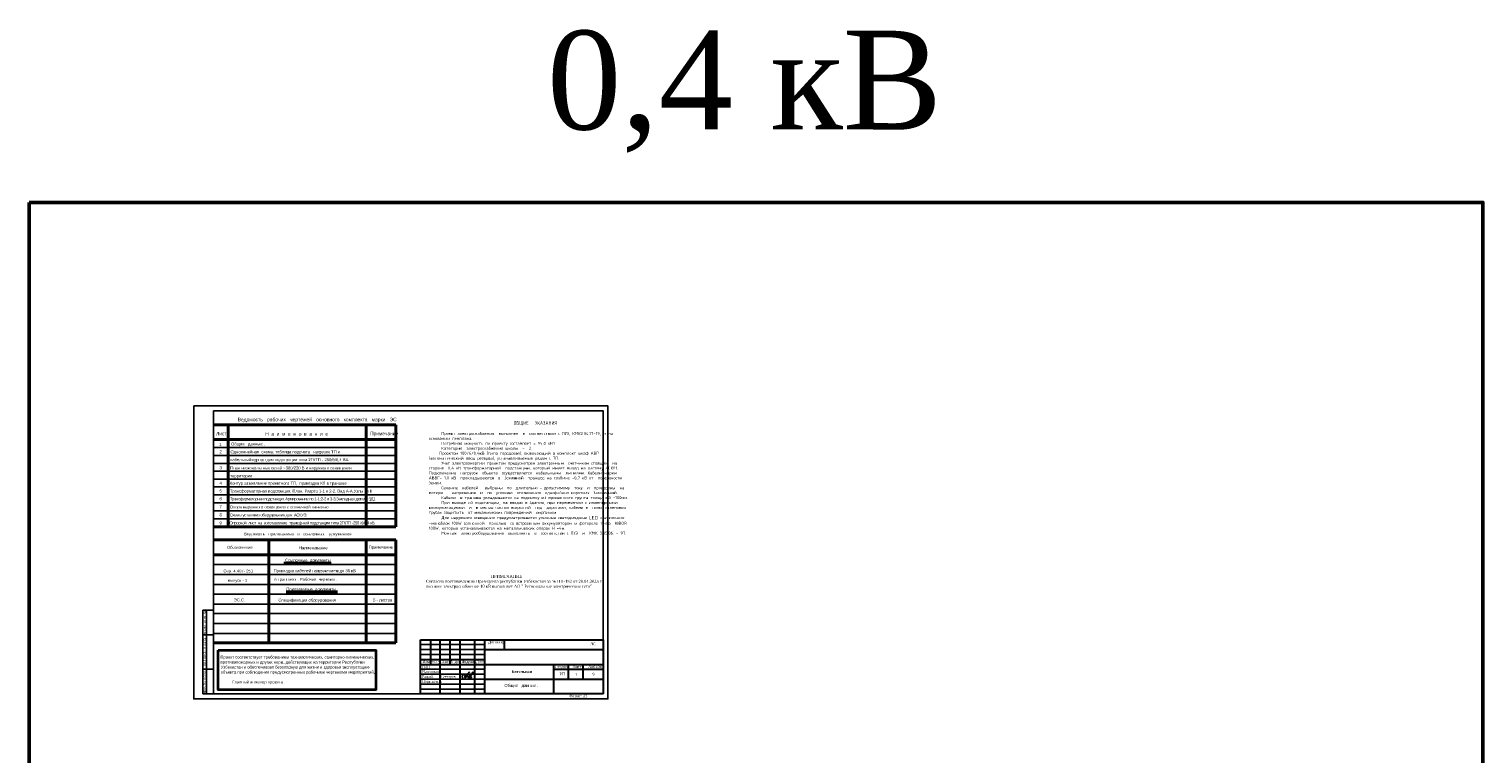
# Model space of a CAD drawing. Extents: x 352696 to 405256, y 4162769 to 4241487.
# Tile 148 of 148: x 403781 to 405256, y 4240752 to 4241487. Entities that reach past the tile are written whole.
import ezdxf

# ---------------------------------------------------------------- set-up
doc = ezdxf.new("R2010")
doc.units = 0
doc.header["$LTSCALE"] = 0.5
doc.header["$MEASUREMENT"] = 0
for name, color, linetype, lineweight in [('cтена', 1, 'Continuous', 40), ('окна', 250, 'Continuous', 15), ('РАЗМЕРЫ ВНУТР', 7, 'Continuous', 25), ('Рамка', 7, 'Continuous', 25), ('ТЕКСТ', 7, 'Continuous', 30)]:
    doc.layers.add(name, color=color, linetype=linetype, lineweight=lineweight)
doc.layers.add('Прект', color=7, linetype='Continuous', true_color=0x000000)
doc.styles.add('seviyorum', font='times.ttf')
doc.styles.add('stile1', font='times.ttf')
doc.styles.add('TIEMS', font='times.ttf')
doc.styles.add('Times New Roman', font='times.ttf')
doc.styles.add('АРИАЛ', font='arial.ttf', dxfattribs={"height": 300})
doc.styles.add('текст350', font='arial.ttf', dxfattribs={"width": 0.8, "height": 350})

# ---------------------------------------------------------------- blocks, each defined once
blk = doc.blocks.new('Имзо')
at = {"color": 5}
blk.add_open_spline([(1171.1, 1083.9), (1171.2, 1084.1), (1171.2, 1084.3), (1170.9, 1084.6), (1170.5, 1084.8), (1170, 1084.4), (1169.4, 1084), (1168.9, 1083.3), (1168.1, 1082.4), (1167.2, 1081.3), (1166.1, 1079.7), (1164.9, 1077.9), (1163.7, 1075.8), (1162.2, 1073.6), (1160.9, 1071.5), (1159.5, 1069.1), (1158.1, 1066.7), (1156.8, 1064.1), (1155.5, 1062), (1154.4, 1060.3), (1153.3, 1058.9), (1152.5, 1057.8), (1151.5, 1057.3), (1150.4, 1057.7), (1149.1, 1058.8), (1147.3, 1060.2), (1146.3, 1062.1), (1145.1, 1063.8), (1144.4, 1065.1), (1143.9, 1066.4), (1143.4, 1067.5), (1143.4, 1069.2), (1144.4, 1070.8), (1145.6, 1072.3), (1147, 1073.4), (1148.5, 1074.4), (1150.2, 1075.5), (1151.8, 1076.3), (1153.2, 1076.9), (1153.9, 1077.2), (1154.8, 1077.4), (1155.4, 1076.4), (1155.4, 1075.6), (1155.3, 1074.7), (1155.2, 1073.5), (1154.8, 1072.1), (1154.5, 1070.8), (1154.1, 1069.8), (1153.8, 1068.6), (1153.4, 1067.6), (1153.1, 1066.6), (1152.8, 1065.8), (1152.9, 1064.8), (1153.9, 1064.1), (1155.1, 1064.5), (1156.3, 1064.9), (1157.5, 1065.6), (1158.3, 1066.3), (1159, 1067), (1159.2, 1067.8), (1159.3, 1068.5), (1158.7, 1069.2), (1157.7, 1068.8), (1157, 1068.2), (1156.6, 1067.4), (1156.3, 1066.7), (1156.1, 1065.9), (1156.9, 1065.2), (1158.1, 1066), (1159.3, 1066.6), (1160.5, 1067.4), (1161.2, 1068.1), (1161.7, 1068.6), (1161.7, 1069), (1161.6, 1069.4), (1161.2, 1069.4), (1160.8, 1069.3), (1160.5, 1068.8), (1160.2, 1068.4), (1159.9, 1067.9), (1159.9, 1067.3), (1159.8, 1066.8), (1160.2, 1066.3), (1160.9, 1066.5), (1161.7, 1066.8), (1162.8, 1067.4), (1163.8, 1068), (1164.5, 1068.6), (1164.9, 1069), (1165.2, 1069.3), (1164.9, 1069.8), (1164.5, 1069.7), (1164.1, 1069.4), (1164, 1069.1), (1163.6, 1068.6), (1163.8, 1067.5), (1165.2, 1067.8), (1166, 1068.3), (1166.7, 1068.6), (1167.2, 1068.9), (1167.7, 1069.2), (1168, 1069.5), (1168.3, 1069.7), (1168.3, 1070.1), (1168.1, 1070.4), (1167.6, 1070.6), (1167.2, 1070.2), (1167, 1069.7), (1166.9, 1069.2), (1167.1, 1068.6), (1167.7, 1068.4), (1168.3, 1068.5), (1168.8, 1068.7), (1169.2, 1069), (1169.8, 1069.2), (1170.3, 1069.6), (1170.8, 1069.8), (1171.1, 1070.2), (1171.5, 1070.4), (1171.5, 1070.8), (1171.6, 1071.3), (1171, 1071.2), (1170.8, 1070.8), (1170.3, 1070.4), (1170.1, 1069.9), (1170, 1069.4), (1170.1, 1069.1), (1170.4, 1068.8), (1170.9, 1068.9), (1171.4, 1069.2), (1172.1, 1069.5), (1172.7, 1069.9), (1173.5, 1070.2), (1174.2, 1070.6), (1175, 1071), (1176.1, 1071.6), (1177.5, 1072.4), (1178.7, 1073.5), (1180, 1074.6), (1181.1, 1075.7), (1182.2, 1076.9), (1183, 1078.1), (1184, 1079.1), (1184.6, 1080.1), (1185.3, 1081.3), (1185.3, 1082.5), (1185.4, 1083.6), (1185.2, 1084.5), (1184.5, 1084.9), (1183.7, 1084.7), (1183.2, 1084), (1182.6, 1083), (1182, 1081.8), (1181.1, 1080.2), (1180.3, 1078.4), (1179.3, 1076.7), (1178.6, 1075.2), (1177.8, 1074), (1177, 1073), (1176.5, 1071.9), (1175.7, 1071.1), (1175.2, 1070.1), (1174.6, 1069.3), (1173.8, 1068.2), (1173.2, 1067), (1172.6, 1066.1), (1172.2, 1065.5), (1171.8, 1065), (1171.3, 1064.4), (1171, 1063.6), (1170.4, 1062.8), (1169.9, 1062), (1169.4, 1061.2), (1169, 1060.6), (1168.7, 1060.2), (1168.3, 1059.8), (1167.8, 1060.3), (1167.6, 1061), (1167.7, 1061.9), (1167.8, 1062.9), (1168.1, 1063.8), (1168.6, 1064.7), (1169, 1065.6), (1169.5, 1066.4), (1170.3, 1067), (1170.9, 1067.6), (1171.7, 1067.9), (1172.5, 1068.2), (1173.2, 1068.2), (1174, 1068), (1174, 1067.2), (1174, 1066.5), (1173.6, 1065.8), (1173.2, 1065.3), (1172.9, 1064.8), (1172.5, 1064.4), (1172.1, 1064.1), (1171.6, 1063.8), (1171.6, 1064.9), (1172.4, 1065.2), (1172.9, 1065.9), (1173.4, 1066.3), (1173.8, 1066.7), (1174.4, 1067.2), (1175.1, 1067.7), (1175.9, 1068), (1176.5, 1068.3), (1177.2, 1068.5), (1177.6, 1068.1), (1177.8, 1067.8), (1178, 1067.3), (1177.7, 1066.8), (1177.4, 1066.2), (1177.1, 1065.6), (1176.7, 1065.1), (1176.3, 1064.7), (1176.1, 1064.3), (1175.7, 1064.1), (1175.3, 1063.4), (1176.4, 1064.2), (1176.9, 1064.6), (1177.7, 1065), (1178.1, 1065.5), (1178.6, 1065.7), (1179, 1065.9), (1179.4, 1066.1), (1179.6, 1065.6), (1179.4, 1065.3), (1179.2, 1064.9), (1178.9, 1064.5), (1178.3, 1064), (1177.8, 1063.3), (1177.1, 1062.3), (1176.3, 1061.5), (1175.7, 1060.6), (1175.1, 1059.9), (1174.6, 1059.1), (1174, 1058.6), (1173.8, 1058.2), (1173.8, 1058.2)], degree=3, knots=[0, 0, 0, 0, 0.513448, 0.778442, 1.104661, 1.704776, 2.452288, 3.45026, 4.324221, 5.947189, 7.813706, 10.086697, 12.416961, 15.084433, 18.013444, 19.930478, 23.226491, 26.538854, 28.582206, 30.510688, 32.78655, 33.889821, 34.643612, 35.656301, 37.257657, 39.781515, 42.375023, 43.560099, 45.9476, 46.941841, 47.767292, 49.564283, 51.675996, 53.262317, 55.2939, 56.95896, 58.79076, 61.326017, 62.413148, 63.084418, 63.878144, 64.720464, 66.023899, 66.222465, 67.487815, 69.680005, 70.444245, 71.673472, 72.848295, 74.105126, 74.94512, 75.912346, 76.736311, 77.698008, 79.003768, 80.281432, 81.605861, 82.813812, 83.664349, 84.504922, 85.074787, 85.799177, 86.742401, 87.819462, 88.673482, 89.415056, 90.21756, 90.733173, 92.042692, 93.77869, 95.204299, 96.256932, 96.685701, 97.162976, 97.450585, 97.80414, 98.243933, 98.660495, 99.209233, 99.913193, 100.436068, 100.907806, 101.32112, 101.958786, 102.795823, 104.16382, 105.540878, 106.28524, 106.753115, 107.246352, 107.575339, 108.017534, 108.471017, 108.807397, 109.213417, 110.179303, 111.257909, 112.601544, 113.10194, 113.790857, 114.31637, 114.690476, 115.029799, 115.380504, 115.694795, 116.157893, 116.641327, 117.21885, 117.657806, 118.307804, 118.946395, 119.406099, 119.996636, 120.533035, 121.049928, 121.752832, 122.362533, 122.775697, 123.14845, 123.551347, 123.960934, 124.293112, 124.810641, 125.428713, 126.106175, 126.437823, 126.833139, 127.128989, 127.632689, 128.194828, 128.976292, 129.709658, 130.603096, 131.404911, 132.114243, 133.326193, 135.129377, 136.959238, 138.347922, 140.082276, 141.639056, 143.243221, 144.25244, 145.980999, 146.768782, 148.214309, 149.370132, 150.185538, 150.858223, 151.610615, 152.421286, 153.496928, 154.941798, 156.653623, 158.748371, 161.045054, 162.367963, 163.886023, 165.324138, 166.052919, 167.666871, 168.409371, 169.617499, 170.688812, 172.289568, 173.638016, 173.929032, 174.60896, 175.395587, 176.326184, 177.139483, 178.342116, 179.136178, 179.881286, 180.559012, 180.797198, 181.344394, 182.130694, 183.09232, 183.924489, 185.11666, 186.029941, 186.98736, 188.004267, 188.880669, 189.776591, 190.640965, 191.418162, 192.300139, 192.836482, 193.572754, 194.359274, 195.059248, 195.645757, 196.275825, 196.836434, 197.393473, 197.744916, 198.313761, 199.39963, 200.284077, 200.888029, 201.308358, 202.088544, 203.10639, 203.833779, 204.650868, 205.260503, 205.631492, 206.120942, 206.589442, 207.122884, 207.8584, 208.550206, 209.164504, 209.697645, 210.169548, 210.617603, 210.967838, 211.831922, 212.736155, 213.508345, 214.127393, 214.694869, 215.099289, 215.513221, 215.820459, 216.227676, 216.640543, 217.201282, 217.755805, 218.854347, 219.841286, 221.395423, 222.281114, 223.091839, 224.118174, 225.015842, 225.33663, 225.33663, 225.33663, 225.33663], dxfattribs=at)
blk = doc.blocks.new('пыпвып')
at = {"color": 0, "lineweight": 30, "ltscale": 50}
for p, q in [((3576.1, 1026.2), (3576.1, 1081.2)), ((3576.1, 1081.2), (3761.1, 1081.2)), ((3596.1, 1026.2), (3596.1, 1081.2)), ((3616.1, 1026.2), (3616.1, 1081.2)), ((3631.1, 1026.2), (3631.1, 1081.2)), ((3641.1, 1026.2), (3641.1, 1081.2)), ((3661.1, 1071.3), (3661.1, 1081.2)), ((3761.1, 1081.2), (3761.1, 1026.2)), ((3576.1, 1061.2), (3641.1, 1061.2)), ((3576.1, 1056.2), (3641.1, 1056.2)), ((3711.1, 1051.2), (3761.1, 1051.2)), ((3761.1, 1026.2), (3576.1, 1026.2))]:
    blk.add_line(p, q, dxfattribs=at)
at = {"color": 0}
for p, q in [((3576.1, 1076.2), (3641.1, 1076.2)), ((3576.1, 1071.2), (3641.1, 1071.2)), ((3576.1, 1066.2), (3641.1, 1066.2)), ((3576.1, 1051.2), (3641.1, 1051.2)), ((3576.1, 1046.2), (3641.1, 1046.2)), ((3576.1, 1041.2), (3641.1, 1041.2)), ((3576.1, 1036.2), (3641.1, 1036.2)), ((3576.1, 1031.2), (3641.1, 1031.2))]:
    blk.add_line(p, q, dxfattribs=at)
at = {"color": 0, "lineweight": 30, "ltscale": 50}
for points in [[(3586.1, 1081.2), (3586.1, 1056.2)], [(3606.1, 1056.2), (3606.1, 1081.2)], [(3641.1, 1071.2), (3761.1, 1071.2)], [(3641.1, 1056.2), (3761.1, 1056.2)], [(3711.1, 1026.2), (3711.1, 1056.2)], [(3726.1, 1041.2), (3726.1, 1056.2)], [(3741.1, 1041.2), (3741.1, 1056.2)], [(3641.1, 1041.2), (3761.1, 1041.2)]]:
    blk.add_lwpolyline(points, dxfattribs=at)
at = {"xscale": 0.2663785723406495, "yscale": 0.2663785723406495, "zscale": 0.2663785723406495}
blk.add_blockref('Имзо', (3313.6, 759.4), dxfattribs=at)
at = {"color": 0, "style": 'seviyorum'}
for s, height, width, p in [('Договор', 3, 0.9, (3644.5, 1077.5)), ('ЭС', 3, 0.9, (3748.1, 1075.4)), ('Изм.', 2.7, 0.8, (3578.2, 1057.7)), ('Кол.уч', 2.7, 0.8, (3586.4, 1057.8)), ('Лист', 2.7, 0.9, (3597.6, 1057.7)), ('N.док', 2.7, 0.9, (3606.6, 1057.6)), ('Подпись', 2.7, 0.9, (3617.5, 1057.7)), ('Дата', 2.7, 0.9, (3632.4, 1057.8)), ('Стадия', 3, 0.9, (3712.1, 1052.4)), ('РП', 3, 0.9, (3717, 1045)), ('Лист', 3, 0.9, (3730.1, 1052.4)), ('Листов', 3, 0.9, (3746, 1052.6))]:
    blk.add_text(s, height=height, dxfattribs=dict(at, width=width)).set_placement(p)
at = {"color": 0, "lineweight": 30, "style": 'TIEMS', "width": 0.7}
for s, p in [('ГИП', (3577.5, 1052)), ('Нач.управ.', (3577.7, 1047.4)), ('Разраб.', (3577.7, 1042.4)), ('Норм.контр.', (3577.7, 1037.4))]:
    blk.add_text(s, height=3, dxfattribs=at).set_placement(p)
at = {"color": 0, "linetype": 'ByBlock', "insert": (3596.7, 1045.1), "char_height": 2.5, "width": 29.181, "attachment_point": 1, "style": 'Times New Roman'}
blk.add_mtext('Саттаров', dxfattribs=at)
at = {"layer": 'Прект', "color": 18, "lineweight": 80, "true_color": 0x000000, "insert": (3674.4, 1050.2, -366.3), "char_height": 2.8, "width": 69.65, "attachment_point": 2, "rotation": 0.0177, "line_spacing_factor": 0.941835, "style": 'seviyorum'}
blk.add_mtext('        {\\fTimes New Roman|b1|i0|c204|p18;\\C7;Котельная} ', dxfattribs=at)
blk = doc.blocks.new('*T104')
at = {"color": 0, "linetype": 'ByBlock', "lineweight": -2, "transparency": 16777216}
for p, q in [((0, 0), (0, 8500)), ((0, 8500), (1103, 8500)), ((403, 0), (403, 8500)), ((1103, 0), (1103, 8500)), ((0, 6000), (1103, 6000)), ((0, 2500), (1103, 2500)), ((0, 0), (1103, 0))]:
    blk.add_line(p, q, dxfattribs=at)
at = {"color": 0, "lineweight": 25, "transparency": 16777216, "char_height": 300, "attachment_point": 5, "rotation": 90}
for s, insert, width in [('{\\fTimes New Roman|b0|i0|c204|p18;взам. инв.№ }', (201.5, 7250), 2497), ('{\\fTimes New Roman|b0|i0|c204|p18;подпись и дата}', (201.5, 4250), 3497), ('{\\fTimes New Roman|b0|i0|c204|p18;инв.№ подл.}', (201.5, 1250), 2497)]:
    blk.add_mtext(s, dxfattribs=dict(at, insert=insert, width=width))
blk = doc.blocks.new('А3')
at = {"lineweight": 25}
for points in [[(-7137122, 3112128), (-7095122, 3112128), (-7095122, 3082428), (-7137122, 3082428)], [(-7135122, 3111628), (-7095622, 3111628), (-7095622, 3082928), (-7135122, 3082928)]]:
    blk.add_lwpolyline(points, close=True, dxfattribs=at)
blk.add_blockref('*T104', (-7136225, 3082928))
at = {"ltscale": 100, "insert": (-7098122, 3082678), "char_height": 250, "attachment_point": 5, "style": 'TIEMS'}
blk.add_mtext_dynamic_manual_height_columns('Формат А3', width=1841.86, gutter_width=1500, heights=[0], dxfattribs=at)

msp = doc.modelspace()

# ---------------------------------------------------------------- linework, layer by layer
at = {"color": 0}
for p, q in [((404153.1752, 4241062.6201), (403968.4528, 4241062.6201)), ((404153.1752, 4241054.6201), (403968.4528, 4241054.6201)), ((404153.1752, 4241046.6201), (403968.4528, 4241046.6201)), ((404153.1752, 4241038.6201), (403968.4528, 4241038.6201)), ((404153.1752, 4241030.6201), (403968.4528, 4241030.6201)), ((404153.1752, 4241022.7139), (403968.4528, 4241022.7139)), ((404153.1752, 4241014.7139), (403968.4528, 4241014.7139)), ((404153.1752, 4241006.5804), (403968.4528, 4241006.5804)), ((404153.1752, 4240998.447), (403968.4528, 4240998.447)), ((404153.1752, 4240990.3136), (403968.4528, 4240990.3136))]:
    msp.add_line(p, q, dxfattribs=at)
at = {"color": 1, "linetype": 'Continuous', "lineweight": 50}
msp.add_lwpolyline([(403781.3683, 4241311.0813), (405255.8558, 4241311.0813), (405255.8558, 4237335.0599), (403781.3683, 4237335.0599)], close=True, dxfattribs=at)
at = {"layer": 'cтена', "color": 0}
for p, q in [((404153.3705, 4240953.9415), (403968.489, 4240953.9415)), ((404153.3705, 4240864.5596), (403968.489, 4240864.5596))]:
    msp.add_line(p, q, dxfattribs=at)
at = {"layer": 'РАЗМЕРЫ ВНУТР', "color": 0, "linetype": 'Continuous', "lineweight": 40, "ltscale": 1.5, "transparency": 33554687}
for p, q in [((404039.6838, 4240945.2472), (404087.8957, 4240945.2472)), ((404042.0235, 4240916.4406), (404094.2455, 4240916.4406))]:
    msp.add_line(p, q, dxfattribs=at)
at = {"layer": 'Рамка', "lineweight": 35, "ltscale": 70}
msp.add_lwpolyline([(403973.0626, 4240857.1576), (404133.0626, 4240857.1576), (404133.0626, 4240817.1576), (403973.0626, 4240817.1576)], close=True, dxfattribs=at)
at = {"layer": 'ТЕКСТ', "color": 0, "linetype": 'ByBlock', "lineweight": 40}
for p, q in [((403968.4528, 4241085.6201), (404153.1752, 4241085.6201)), ((403983.1752, 4240982.1802), (403983.1752, 4241085.6201)), ((404123.1752, 4240982.1802), (404123.1752, 4241085.6201)), ((404153.1752, 4241085.6201), (404153.1752, 4240982.1802)), ((404153.1752, 4241070.6201), (403968.4528, 4241070.6201)), ((404153.1752, 4240982.1802), (403968.4528, 4240982.1802))]:
    msp.add_line(p, q, dxfattribs=at)
at = {"layer": 'ТЕКСТ', "color": 7, "linetype": 'ByBlock', "lineweight": 40}
for p, q in [((403968.489, 4240968.9415), (404153.3705, 4240968.9415)), ((404024.3981, 4240968.9415), (404024.3981, 4240864.5596)), ((404123.3069, 4240968.9415), (404123.3069, 4240864.5596)), ((404153.3705, 4240968.9415), (404153.3705, 4240864.5596))]:
    msp.add_line(p, q, dxfattribs=at)
at = {"layer": 'ТЕКСТ', "color": 7, "linetype": 'ByBlock', "lineweight": 25}
for p, q in [((404153.3705, 4240943.9415), (403968.489, 4240943.9415)), ((404153.3705, 4240933.9415), (403968.489, 4240933.9415)), ((404153.3705, 4240923.9415), (403968.489, 4240923.9415)), ((404153.3705, 4240913.9415), (403968.489, 4240913.9415)), ((404153.3705, 4240903.9415), (403968.489, 4240903.9415)), ((404153.3705, 4240894.2505), (403968.489, 4240894.2505)), ((404153.3705, 4240884.2505), (403968.489, 4240884.2505)), ((404153.3705, 4240874.2505), (403968.489, 4240874.2505))]:
    msp.add_line(p, q, dxfattribs=at)

# ---------------------------------------------------------------- block references
at = {"color": 0, "lineweight": 30, "ltscale": 30, "xscale": 0.01, "yscale": 0.01, "zscale": 0.01}
msp.add_blockref('А3', (475319.6754, 4209983.5801), dxfattribs=at)
at = {"lineweight": 30}
msp.add_blockref('пыпвып', (400602.3442, 4239786.6143), dxfattribs=at)

# ---------------------------------------------------------------- texts
at = {"color": 0, "style": 'текст350', "width": 0.8}
msp.add_text('Ведомость   рабочих   чертежей   основного   комплекта   марки   ЭС', height=3.6, dxfattribs=at).set_placement((403992.9013, 4241089.2595))
at = {"color": 0, "ltscale": 50, "style": 'текст350', "width": 0.8}
for s, p in [('Лист', (403971.0288, 4241075.0114)), ('Н  а  и  м  е  н  о  в  а  н  и  е', (404020.8535, 4241074.668)), ('Примечание', (404127.2959, 4241075.1417))]:
    msp.add_text(s, height=3.5, dxfattribs=at).set_placement(p)
at = {"lineweight": 30, "style": 'АРИАЛ'}
msp.add_text('Общие   данные .', height=3, dxfattribs=at).set_placement((404263.4934, 4240820.018))
at = {"color": 0, "lineweight": 30, "insert": (404186.8016, 4241089.3962), "char_height": 3.6, "width": 172.198614, "attachment_point": 1, "style": 'текст350'}
msp.add_mtext('{\\fISOCPEUR|b0|i0|c204|p34;                                       ОБЩИЕ   УКАЗАНИЯ \\H0.83333x;\\W1;\\C7; \\P\\P      Проект электроснабжения  выполнен  в  соответствии с ПУЭ, КМК2.04.17-19, и на основании генплана.\\P\\A1;      Потребная мощность по проекту составляет = 95,0 кВт  \\P\\pt165.6;      Категория  электроснабжения школы  -  2.\\A0;                                                      Проектом 100/6/0,4кВ (типа городская), включающий в комплект шкаф АВР (автоматический ввод резерва), устанавливаемые рядом с ТП.\\P      Учет электроэнергии проектом предусмотрен электронным  счетчиком стоящим  на стороне  0,4 кВ трансформаторной  подстанции, который имеет выход на систему АСКУЭ.     \\P\\ptz;\\A1;Подключение  нагрузок  объекта  осуществляется  кабельными  линиями. Кабели марки  АВВГ- 1,0 кВ  прокладываются  в  земляной  траншее на глубине -0,7 кВ от  поверхности  земли.\\P      Сечение  кабелей   выбраны  по  длительно - допустимому  току  и  проверены  на потерю    напряжения  и  по  условию  отключения  однофазных коротких  замыканий.   \\P      Кабели  в траншее укладываются на подсыпку из просеянного грунта толщиной -100мм.\\P      При выходе из подстанции, на вводах в здания, при пересечении с инженерными коммуникациями  и  в местах частых вскрытий  под  дорогами, кабели в  полиэтиленовых трубах защитить  от механических повреждений  кирпичом. \\P      Для наружного освещения предусматриваются уличные светодиодные \\A0;\\H1.2x;LED \\A1;\\H0.83333x;светильник -моноблок \\A0;100W солнечной  панелью \\A1; \\A0;со встроенным аккумулятором\\H1.2x; \\H0.83333x;и фотореле\\H1.2x; \\A1;\\H0.83334x;типа \\A0; KIBOR 100W,\\A1; \\H0.99999x;которые устанавливаются на металлических опорах Н =4м.     \\P\\pt165.6;      Монтаж  электрооборудования  выполнять  в  соответстви с ПУЭ  и  КМК 3.05.06. - 97.\\A0;\\Farial cyr|c204;\\P  }', dxfattribs=at)
at = {"color": 0, "lineweight": 30, "ltscale": 30, "char_height": 3, "width": 4.662101, "attachment_point": 1, "style": 'stile1'}
for s, insert in [('1', (404335.1355, 4240834.3068)), ('9', (404352.5405, 4240834.3068))]:
    msp.add_mtext(s, dxfattribs=dict(at, insert=insert))
at = {"layer": 'окна', "color": 0, "linetype": 'Continuous', "lineweight": 50, "insert": (404306.609, 4241485.0621, -86.2386), "char_height": 100, "width": 505.64672, "attachment_point": 1, "rotation": 0.0177073, "style": 'seviyorum'}
msp.add_mtext('0,4 кВ', dxfattribs=at)
at = {"layer": 'РАЗМЕРЫ ВНУТР', "color": 0, "linetype": 'Continuous', "lineweight": 40, "ltscale": 1.5, "transparency": 33554687, "style": 'АРИАЛ'}
for s, p in [('1', (403974.1518, 4241064.3052)), ('2', (403974.5185, 4241056.8734)), ('Однолинейная  схема, таблица подсчета   нагрузок ТП и ', (403985.6328, 4241056.8373)), ('Общие   данные .', (403986.2041, 4241064.7874)), ('3', (403974.5185, 4241040.6414)), ('План низковольтных сетей ~380/220 В и наружного освещения  ', (403985.2681, 4241040.4209)), ('кабельныйжурнал для подстанции типа 2ГКТП - 250/6/0,4 ВА.', (403985.6328, 4241048.8373)), ('4', (403974.5185, 4241025.0431)), ('Контур заземление проектного ТП,  прокладка КЛ в траншее ', (403984.8471, 4241024.9187)), ('территории', (403985.2681, 4241032.4209)), ('5', (403974.5185, 4241017.1369)), ('6', (403974.5185, 4241009.1369)), ('8', (403974.5185, 4240992.8701)), ('7', (403974.5185, 4241001.0035)), ('Опора наружного освещения с солнечной панелью ', (403984.8471, 4241000.879)), ('9', (403974.5185, 4240984.7366)), ('Ведомость   прилагаемых   и   ссылочных    документов', (403999.3449, 4240973.5014)), ('Обозначение', (403982.0488, 4240959.9569)), ('Наименование', (404055.0141, 4240959.4459)), ('Примечание', (404125.9673, 4240960.1114)), (' Сер. 4.407- 251', (403977.367, 4240935.9899)), (' Прокладка кабелей напряжением до 35 кВ', (404028.2292, 4240936.2819)), ('Ссылочные  документы', (404041.0207, 4240946.9071)), (' выпуск - 1', (403981.8153, 4240926.5236)), ('   в траншеях . Рабочие  чертежи .', (404026.6745, 4240927.5106)), ('ЭС.С.', (403989.0389, 4240906.6433)), ('Спецификация оборудования', (404034.2627, 4240906.4516)), ('Прилагаемые  документы', (404042.272, 4240917.5778)), (' 5 - листов', (404129.1624, 4240906.4556)), ('Проект соответствует требованием технологических, санитарно-гигиенических,', (403975.4923, 4240848.6958)), ('Узбекистан и обеспечивает безопасную для жизни и здоровья эксплуатацию', (403975.7992, 4240838.5526)), ('объекта при соблюдении предусмотренных рабочими чертежами мероприятий.', (403975.6805, 4240833.4809)), ('противопожарных и других норм, действующих на территории Республики', (403975.5414, 4240843.6242)), ('          Главный инженер проекта                                         ', (403975.8197, 4240823.4298))]:
    msp.add_text(s, height=3, dxfattribs=at).set_placement(p)
at = {"layer": 'РАЗМЕРЫ ВНУТР', "color": 0, "lineweight": 100, "char_height": 3, "attachment_point": 1, "style": 'АРИАЛ'}
for s, insert, width in [('{\\W0.9;Трансформаторная подстанция. План. Разрез 1-1 и 2-2. Вид А-А.\\W0.8;\\T0.95;Узлы I и II \\W0.9;\\T1; }', (403984.9454, 4241020.0125), 146.742265), ('{\\W0.9;\\T0.9;Трансформаторная подстанция.Армирование по 1-1;2-2 и 3-3.Закладная деталь ЗД1\\fTimes New Roman|b0|i0|c204|p18;\\C7;\\P\\fArial|b0|i0|c204|p34;\\C0; }', (403984.9454, 4241012.0125), 156.416081), ('{\\W0.9;\\T0.9;Схемы установки оборудования для  АСКУЭ.\\P  }', (403984.9454, 4240995.7456), 85.241813), ('{\\W0.9;\\T0.9;Опросной  лист  на  изготовление  трансф-ной подстанции типа 2ГКТП -250 /6/0,4 кВ.  }', (403984.6092, 4240987.6953), 141.981278)]:
    msp.add_mtext(s, dxfattribs=dict(at, insert=insert, width=width))
at = {"layer": 'РАЗМЕРЫ ВНУТР', "color": 0, "linetype": 'ByBlock', "lineweight": 100, "transparency": 33554687, "insert": (404183.7762, 4240933.5077, 2.27), "char_height": 1.5, "width": 174.85424, "attachment_point": 1, "style": 'АРИАЛ'}
msp.add_mtext('\\pt55.5;{\\fTimes New Roman|b0|i0|c204|p18;                                                     \\H2x;                               ПРИМЕЧАНИЕ\\P\\ptz;Согласно постановлению Президента республики Узбекистан за № ПП-152 от 28.04.2025 г\\Pвнешнее электроснабжение 10 кВ выполняет АО " Региональные электрические сети"\\fTimes New Roman|b0|i0|c0|p18;\\H0.5x;\\P       }', dxfattribs=at)

doc.saveas('drawing.dxf')
